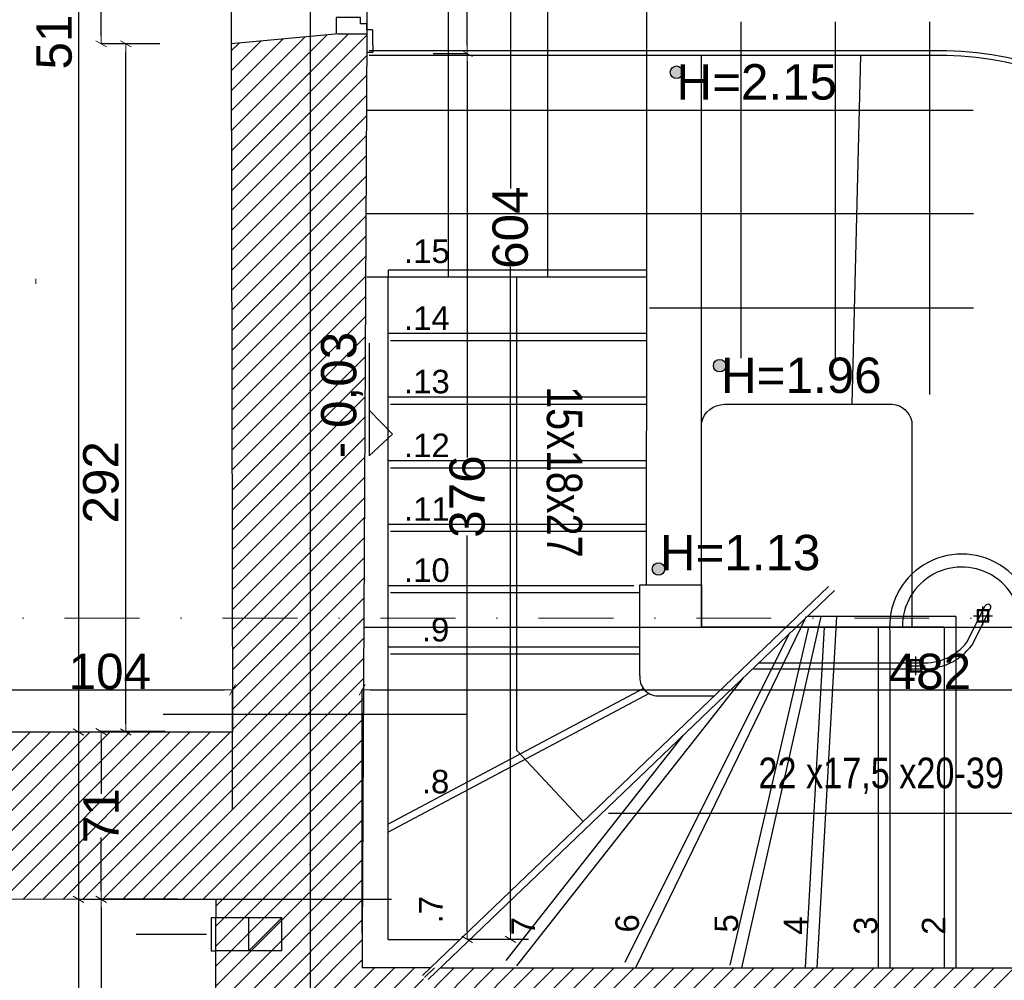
# Model space of a CAD drawing. Header units: millimetres. Extents: x 75543 to 124291, y -109148 to -86372.
# Tile 66 of 99: x 100734 to 104913, y -100018 to -95943. Entities that reach past the tile are written whole.
import ezdxf

# ---------------------------------------------------------------- set-up
doc = ezdxf.new("R2010")
doc.units = ezdxf.units.MM
doc.header["$MEASUREMENT"] = 0
doc.linetypes.add('Dot & Dashed', pattern=[670.277762, 317.5, -176.388889, 0, -176.388874])
for name, color, linetype in [('A-WIDOK', 7, 'Continuous'), ('A-WYSOKOSCI', 7, 'Continuous'), ('DIM MALY', 7, 'Continuous'), ('Drawing & Figure', 7, 'Continuous'), ('DRZWI', 7, 'Continuous'), ('Koty', 7, 'Continuous'), ('linia nadproza', 7, 'Continuous'), ('Nowe_0', 7, 'Continuous'), ('OSIE', 7, 'Continuous'), ('podciagi', 7, 'Continuous'), ('POSADZKI', 7, 'Continuous'), ('SCHODY', 7, 'Continuous'), ('SCIANY_KONSTR', 7, 'Continuous'), ('strop', 7, 'Continuous'), ('Structural - Bearing', 7, 'Continuous'), ('Structural - Grid', 7, 'Continuous'), ('WIDOK', 7, 'Continuous'), ('WYCIĄG', 7, 'Continuous')]:
    doc.layers.add(name, color=color, linetype=linetype)
doc.styles.add('STYL_AUTOMATYCZNY_1', font='arial.ttf')
doc.styles.add('STYL_AUTOMATYCZNY_2', font='arial.ttf')
doc.styles.add('STYL_AUTOMATYCZNY_6', font='arial.ttf', dxfattribs={"width": 0.8})
doc.dimstyles.new('STYL_AUTOMATYCZNY__2', dxfattribs={"dimtxt": 150, "dimasz": 34.231941, "dimexe": 0.18, "dimexo": 3, "dimgap": 0, "dimtad": 1, "dimdec": 0, "dimlfac": 0.1, "dimzin": 0, "dimdsep": 46, "dimtxsty": 'STYL_AUTOMATYCZNY_2', "dimblk": 'ARROWHEAD_2', "dimblk1": 'ARROWHEAD_2', "dimblk2": 'ARROWHEAD_2', "dimcen": 0.09, "dimclrd": 5, "dimclre": 5, "dimclrt": 1, "dimadec": 0, "dimazin": 0, "dimtfac": 1, "dimtdec": 4, "dimtmove": 0, "dimatfit": 3, "dimfxl": 0, "dimtolj": 1, "dimtzin": 0, "dimarcsym": 0})
doc.dimstyles.new('STYL_AUTOMATYCZNY__3', dxfattribs={"dimtxt": 150, "dimasz": 34.231941, "dimexe": 0.18, "dimexo": 3, "dimgap": 0, "dimtad": 1, "dimtih": 1, "dimtoh": 1, "dimdec": 0, "dimlfac": 0.1, "dimzin": 0, "dimdsep": 46, "dimtxsty": 'STYL_AUTOMATYCZNY_2', "dimblk": 'ARROWHEAD_2', "dimblk1": 'ARROWHEAD_2', "dimblk2": 'ARROWHEAD_2', "dimcen": 0.09, "dimclrd": 5, "dimclre": 5, "dimclrt": 1, "dimadec": 0, "dimazin": 0, "dimtfac": 1, "dimtdec": 4, "dimtmove": 0, "dimatfit": 3, "dimfxl": 0, "dimtolj": 1, "dimtzin": 0, "dimarcsym": 0})
doc.dimstyles.new('STYL_AUTOMATYCZNY__4', dxfattribs={"dimtxt": 150, "dimasz": 34.231941, "dimexe": 0.18, "dimexo": 3, "dimgap": 0, "dimtad": 1, "dimdec": 0, "dimlfac": 0.1, "dimzin": 0, "dimdsep": 46, "dimtxsty": 'STYL_AUTOMATYCZNY_2', "dimblk": 'ARROWHEAD_2', "dimblk1": 'ARROWHEAD_2', "dimblk2": 'ARROWHEAD_2', "dimcen": 0.09, "dimclrd": 5, "dimclre": 5, "dimclrt": 1, "dimadec": 0, "dimazin": 0, "dimtfac": 1, "dimtdec": 4, "dimtmove": 2, "dimatfit": 3, "dimfxl": 0, "dimtolj": 1, "dimtzin": 0, "dimarcsym": 0})

# ---------------------------------------------------------------- blocks, each defined once
blk = doc.blocks.new('ARROWHEAD_2')
at = {"color": 0, "linetype": 'Continuous', "lineweight": 0}
for p, q in [((0, 0), (-1, 0)), ((-0.38, -0.66), (0.38, 0.66))]:
    blk.add_line(p, q, dxfattribs=at)
blk = doc.blocks.new('*D112')
at = {"layer": 'Defpoints', "color": 0}
for p in [(101079.4, -94635.2), (101329.8, -94635.2), (101332.5, -96045)]:
    blk.add_point(p, dxfattribs=at)
at = {"layer": 'DIM MALY', "color": 5, "lineweight": -2}
for p, q in [((101326.8, -94635.2), (101079.2, -94635.2)), ((101079.4, -94669.4), (101079.4, -95196.3)), ((101079.4, -96010.7), (101079.4, -95484.6)), ((101329.5, -96045), (101079.2, -96045))]:
    blk.add_line(p, q, dxfattribs=at)
at = {"layer": 'DIM MALY', "color": 5, "lineweight": -2, "xscale": 34.23194115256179, "yscale": 34.23194115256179, "zscale": 34.23194115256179}
for p, rotation in [((101079.4, -94635.2), 90), ((101079.4, -96045), 270)]:
    blk.add_blockref('ARROWHEAD_2', p, dxfattribs=dict(at, rotation=rotation))
at = {"layer": 'DIM MALY', "color": 1, "insert": (101079.4, -95340.5), "char_height": 150, "attachment_point": 5, "rotation": 90, "style": 'STYL_AUTOMATYCZNY_2'}
blk.add_mtext('\\A1;141', dxfattribs=at)
blk = doc.blocks.new('*D113')
at = {"layer": 'Defpoints', "color": 0}
for p in [(101184.4, -96045), (101332.5, -96045), (101225.7, -98965)]:
    blk.add_point(p, dxfattribs=at)
at = {"layer": 'DIM MALY', "color": 5, "lineweight": -2}
for p, q in [((101329.5, -96045), (101184.2, -96045)), ((101184.4, -98930.8), (101184.4, -96079.2)), ((101222.7, -98965), (101184.2, -98965))]:
    blk.add_line(p, q, dxfattribs=at)
at = {"layer": 'DIM MALY', "color": 5, "lineweight": -2, "xscale": 34.23194115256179, "yscale": 34.23194115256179, "zscale": 34.23194115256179}
for p, rotation in [((101184.4, -96045), 90), ((101184.4, -98965), 270)]:
    blk.add_blockref('ARROWHEAD_2', p, dxfattribs=dict(at, rotation=rotation))
at = {"layer": 'DIM MALY', "color": 1, "insert": (101079.4, -97905.7), "char_height": 150, "attachment_point": 5, "rotation": 90, "style": 'STYL_AUTOMATYCZNY_2'}
blk.add_mtext('\\A1;292', dxfattribs=at)
blk = doc.blocks.new('*D114')
at = {"layer": 'Defpoints', "color": 0}
for p in [(101079.4, -94635.2), (101329.8, -94635.2), (101332.5, -96045)]:
    blk.add_point(p, dxfattribs=at)
at = {"layer": 'DIM MALY', "color": 5, "lineweight": -2}
for p, q in [((101326.8, -94635.2), (101079.2, -94635.2)), ((101079.4, -94669.4), (101079.4, -95196.3)), ((101079.4, -96010.7), (101079.4, -95484.6)), ((101329.5, -96045), (101079.2, -96045))]:
    blk.add_line(p, q, dxfattribs=at)
at = {"layer": 'DIM MALY', "color": 5, "lineweight": -2, "xscale": 34.23194115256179, "yscale": 34.23194115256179, "zscale": 34.23194115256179}
for p, rotation in [((101079.4, -94635.2), 90), ((101079.4, -96045), 270)]:
    blk.add_blockref('ARROWHEAD_2', p, dxfattribs=dict(at, rotation=rotation))
at = {"layer": 'DIM MALY', "color": 1, "insert": (101079.4, -95340.5), "char_height": 150, "attachment_point": 5, "rotation": 90, "style": 'STYL_AUTOMATYCZNY_2'}
blk.add_mtext('\\A1;141', dxfattribs=at)
blk = doc.blocks.new('*D117')
at = {"layer": 'Defpoints', "color": 0}
for p in [(101429.8, -93804.9), (100984.4, -98965.2), (101439.8, -98965.2)]:
    blk.add_point(p, dxfattribs=at)
at = {"layer": 'DIM MALY', "color": 5, "lineweight": -2}
for p, q in [((101426.8, -93804.9), (100984.2, -93804.9)), ((100984.4, -93839.2), (100984.4, -98931)), ((101436.8, -98965.2), (100984.2, -98965.2))]:
    blk.add_line(p, q, dxfattribs=at)
at = {"layer": 'DIM MALY', "color": 5, "lineweight": -2, "xscale": 34.23194115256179, "yscale": 34.23194115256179, "zscale": 34.23194115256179}
for p, rotation in [((100984.4, -93804.9), 90), ((100984.4, -98965.2), 270)]:
    blk.add_blockref('ARROWHEAD_2', p, dxfattribs=dict(at, rotation=rotation))
at = {"layer": 'DIM MALY', "color": 1, "insert": (100880.9, -95979.4), "char_height": 150, "attachment_point": 5, "rotation": 90, "style": 'STYL_AUTOMATYCZNY_2'}
blk.add_mtext('\\A1;516', dxfattribs=at)
blk = doc.blocks.new('*D119')
at = {"layer": 'Defpoints', "color": 0}
for p in [(102616.1, -94566.3), (102633.9, -94566.3), (102486.3, -96086.5)]:
    blk.add_point(p, dxfattribs=at)
at = {"layer": 'DIM MALY', "color": 5, "lineweight": -2}
for p, q in [((102619.1, -94566.3), (102634.1, -94566.3)), ((102633.9, -94600.5), (102633.9, -95168.9)), ((102633.9, -96052.3), (102633.9, -95484.7)), ((102489.3, -96086.5), (102634.1, -96086.5))]:
    blk.add_line(p, q, dxfattribs=at)
at = {"layer": 'DIM MALY', "color": 5, "lineweight": -2, "xscale": 34.23194115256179, "yscale": 34.23194115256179, "zscale": 34.23194115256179}
for p, rotation in [((102633.9, -94566.3), 90), ((102633.9, -96086.5), 270)]:
    blk.add_blockref('ARROWHEAD_2', p, dxfattribs=dict(at, rotation=rotation))
at = {"layer": 'DIM MALY', "color": 1, "insert": (102633.9, -95326.8), "char_height": 150, "attachment_point": 5, "rotation": 90, "style": 'STYL_AUTOMATYCZNY_2'}
blk.add_mtext('\\A1;152', dxfattribs=at)
blk = doc.blocks.new('*D121')
at = {"layer": 'Defpoints', "color": 0}
for p in [(102486.3, -96086.5), (102633.9, -96086.5), (102714.8, -99844.9)]:
    blk.add_point(p, dxfattribs=at)
at = {"layer": 'DIM MALY', "color": 5, "lineweight": -2}
for p, q in [((102489.3, -96086.5), (102634.1, -96086.5)), ((102633.9, -96120.7), (102633.9, -97800.5)), ((102633.9, -99810.7), (102633.9, -98131.7)), ((102711.8, -99844.9), (102633.7, -99844.9))]:
    blk.add_line(p, q, dxfattribs=at)
at = {"layer": 'DIM MALY', "color": 5, "lineweight": -2, "xscale": 34.23194115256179, "yscale": 34.23194115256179, "zscale": 34.23194115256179}
for p, rotation in [((102633.9, -96086.5), 90), ((102633.9, -99844.9), 270)]:
    blk.add_blockref('ARROWHEAD_2', p, dxfattribs=dict(at, rotation=rotation))
at = {"layer": 'DIM MALY', "color": 1, "insert": (102633.9, -97966.1), "char_height": 150, "attachment_point": 5, "rotation": 90, "style": 'STYL_AUTOMATYCZNY_2'}
blk.add_mtext('\\A1;376', dxfattribs=at)
blk = doc.blocks.new('*D122')
at = {"layer": 'Defpoints', "color": 0}
for p in [(102616.1, -94566.3), (102633.9, -94566.3), (102486.3, -96086.5)]:
    blk.add_point(p, dxfattribs=at)
at = {"layer": 'DIM MALY', "color": 5, "lineweight": -2}
for p, q in [((102619.1, -94566.3), (102634.1, -94566.3)), ((102633.9, -94600.5), (102633.9, -95168.9)), ((102633.9, -96052.3), (102633.9, -95484.7)), ((102489.3, -96086.5), (102634.1, -96086.5))]:
    blk.add_line(p, q, dxfattribs=at)
at = {"layer": 'DIM MALY', "color": 5, "lineweight": -2, "xscale": 34.23194115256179, "yscale": 34.23194115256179, "zscale": 34.23194115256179}
for p, rotation in [((102633.9, -94566.3), 90), ((102633.9, -96086.5), 270)]:
    blk.add_blockref('ARROWHEAD_2', p, dxfattribs=dict(at, rotation=rotation))
at = {"layer": 'DIM MALY', "color": 1, "insert": (102633.9, -95326.8), "char_height": 150, "attachment_point": 5, "rotation": 90, "style": 'STYL_AUTOMATYCZNY_2'}
blk.add_mtext('\\A1;152', dxfattribs=at)
blk = doc.blocks.new('*D130')
at = {"layer": 'Defpoints', "color": 0}
for p in [(102814.1, -93804.9), (102814.1, -99844.9), (102816.7, -99844.9)]:
    blk.add_point(p, dxfattribs=at)
at = {"layer": 'DIM MALY', "color": 5, "lineweight": -2}
for p, q in [((102817.1, -93804.9), (102816.8, -93804.9)), ((102816.7, -93839.2), (102816.7, -96659.5)), ((102816.7, -99810.7), (102816.7, -96991.1)), ((102817.1, -99844.9), (102816.8, -99844.9))]:
    blk.add_line(p, q, dxfattribs=at)
at = {"layer": 'DIM MALY', "color": 5, "lineweight": -2, "xscale": 34.23194115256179, "yscale": 34.23194115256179, "zscale": 34.23194115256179}
for p, rotation in [((102816.7, -93804.9), 90), ((102816.7, -99844.9), 270)]:
    blk.add_blockref('ARROWHEAD_2', p, dxfattribs=dict(at, rotation=rotation))
at = {"layer": 'DIM MALY', "color": 1, "insert": (102816.7, -96825.3), "char_height": 150, "attachment_point": 5, "rotation": 90, "style": 'STYL_AUTOMATYCZNY_2'}
blk.add_mtext('\\A1;604', dxfattribs=at)
blk = doc.blocks.new('*D144')
at = {"layer": 'Defpoints', "color": 0}
for p in [(101079.4, -99674.8), (101408.5, -99674.8), (101408.7, -102115.2)]:
    blk.add_point(p, dxfattribs=at)
at = {"layer": 'DIM MALY', "color": 5, "lineweight": -2}
for p, q in [((101405.5, -99674.8), (101079.2, -99674.8)), ((101079.4, -99709.1), (101079.4, -100728.7)), ((101079.4, -102081), (101079.4, -101062.1)), ((101405.7, -102115.2), (101079.2, -102115.2))]:
    blk.add_line(p, q, dxfattribs=at)
at = {"layer": 'DIM MALY', "color": 5, "lineweight": -2, "xscale": 34.23194115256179, "yscale": 34.23194115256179, "zscale": 34.23194115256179}
for p, rotation in [((101079.4, -99674.8), 90), ((101079.4, -102115.2), 270)]:
    blk.add_blockref('ARROWHEAD_2', p, dxfattribs=dict(at, rotation=rotation))
at = {"layer": 'DIM MALY', "color": 1, "insert": (101079.4, -100895.4), "char_height": 150, "attachment_point": 5, "rotation": 90, "style": 'STYL_AUTOMATYCZNY_2'}
blk.add_mtext('\\A1;244', dxfattribs=at)
blk = doc.blocks.new('*D146')
at = {"layer": 'Defpoints', "color": 0}
for p in [(101079.4, -99674.8), (101408.5, -99674.8), (101408.7, -102115.2)]:
    blk.add_point(p, dxfattribs=at)
at = {"layer": 'DIM MALY', "color": 5, "lineweight": -2}
for p, q in [((101405.5, -99674.8), (101079.2, -99674.8)), ((101079.4, -99709.1), (101079.4, -100728.7)), ((101079.4, -102081), (101079.4, -101062.1)), ((101405.7, -102115.2), (101079.2, -102115.2))]:
    blk.add_line(p, q, dxfattribs=at)
at = {"layer": 'DIM MALY', "color": 5, "lineweight": -2, "xscale": 34.23194115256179, "yscale": 34.23194115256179, "zscale": 34.23194115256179}
for p, rotation in [((101079.4, -99674.8), 90), ((101079.4, -102115.2), 270)]:
    blk.add_blockref('ARROWHEAD_2', p, dxfattribs=dict(at, rotation=rotation))
at = {"layer": 'DIM MALY', "color": 1, "insert": (101079.4, -100895.4), "char_height": 150, "attachment_point": 5, "rotation": 90, "style": 'STYL_AUTOMATYCZNY_2'}
blk.add_mtext('\\A1;244', dxfattribs=at)
blk = doc.blocks.new('*D502')
at = {"layer": 'Defpoints', "color": 0}
for p in [(107007.3, -98764.5), (107007.3, -98785.5), (102187.3, -99822.4)]:
    blk.add_point(p, dxfattribs=at)
at = {"layer": 'DIM MALY', "color": 5, "lineweight": -2}
for p, q in [((107007.3, -98767.5), (107007.3, -98785.7)), ((102187.3, -99819.4), (102187.3, -98785.3)), ((102221.5, -98785.5), (106973, -98785.5))]:
    blk.add_line(p, q, dxfattribs=at)
at = {"layer": 'DIM MALY', "color": 5, "lineweight": -2, "xscale": 34.23194115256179, "yscale": 34.23194115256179, "zscale": 34.23194115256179, "rotation": 180}
blk.add_blockref('ARROWHEAD_2', (102187.3, -98785.5), dxfattribs=at)
at = {"layer": 'DIM MALY', "color": 5, "lineweight": -2, "xscale": 34.23194115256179, "yscale": 34.23194115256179, "zscale": 34.23194115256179}
blk.add_blockref('ARROWHEAD_2', (107007.3, -98785.5), dxfattribs=at)
at = {"layer": 'DIM MALY', "color": 1, "insert": (104596.9, -98708.9), "char_height": 150, "attachment_point": 5, "style": 'STYL_AUTOMATYCZNY_2'}
blk.add_mtext('\\A1;482', dxfattribs=at)
blk = doc.blocks.new('*D503')
at = {"layer": 'Defpoints', "color": 0}
for p in [(107007.3, -98764.5), (107007.3, -98785.5), (102187.3, -99822.4)]:
    blk.add_point(p, dxfattribs=at)
at = {"layer": 'DIM MALY', "color": 5, "lineweight": -2}
for p, q in [((107007.3, -98767.5), (107007.3, -98785.7)), ((102187.3, -99819.4), (102187.3, -98785.3)), ((102221.5, -98785.5), (106973, -98785.5))]:
    blk.add_line(p, q, dxfattribs=at)
at = {"layer": 'DIM MALY', "color": 5, "lineweight": -2, "xscale": 34.23194115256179, "yscale": 34.23194115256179, "zscale": 34.23194115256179, "rotation": 180}
blk.add_blockref('ARROWHEAD_2', (102187.3, -98785.5), dxfattribs=at)
at = {"layer": 'DIM MALY', "color": 5, "lineweight": -2, "xscale": 34.23194115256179, "yscale": 34.23194115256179, "zscale": 34.23194115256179}
blk.add_blockref('ARROWHEAD_2', (107007.3, -98785.5), dxfattribs=at)
at = {"layer": 'DIM MALY', "color": 1, "insert": (104596.9, -98708.9), "char_height": 150, "attachment_point": 5, "style": 'STYL_AUTOMATYCZNY_2'}
blk.add_mtext('\\A1;482', dxfattribs=at)
blk = doc.blocks.new('*D676')
at = {"layer": 'Defpoints', "color": 0}
for p in [(101354.9, -98963.5), (101079.4, -99675.1), (102314.8, -99675.1)]:
    blk.add_point(p, dxfattribs=at)
at = {"layer": 'DIM MALY', "color": 5, "lineweight": -2}
for p, q in [((101351.9, -98963.5), (101079.2, -98963.5)), ((101079.4, -98997.7), (101079.4, -99227.2)), ((101079.4, -99640.9), (101079.4, -99411.9)), ((102311.8, -99675.1), (101079.2, -99675.1))]:
    blk.add_line(p, q, dxfattribs=at)
at = {"layer": 'DIM MALY', "color": 5, "lineweight": -2, "xscale": 34.23194115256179, "yscale": 34.23194115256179, "zscale": 34.23194115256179}
for p, rotation in [((101079.4, -98963.5), 90), ((101079.4, -99675.1), 270)]:
    blk.add_blockref('ARROWHEAD_2', p, dxfattribs=dict(at, rotation=rotation))
at = {"layer": 'DIM MALY', "color": 1, "insert": (101079.4, -99319.6), "char_height": 150, "attachment_point": 5, "rotation": 90, "style": 'STYL_AUTOMATYCZNY_2'}
blk.add_mtext('\\A1;71', dxfattribs=at)
blk = doc.blocks.new('*D677')
at = {"layer": 'Defpoints', "color": 0}
for p in [(101636.2, -99675.1), (100983.1, -104725.5), (100984.4, -104725.5)]:
    blk.add_point(p, dxfattribs=at)
at = {"layer": 'DIM MALY', "color": 5, "lineweight": -2}
for p, q in [((101633.2, -99675.1), (100984.2, -99675.1)), ((100984.4, -99709.3), (100984.4, -104691.3)), ((100986.1, -104725.5), (100984.6, -104725.5))]:
    blk.add_line(p, q, dxfattribs=at)
at = {"layer": 'DIM MALY', "color": 5, "lineweight": -2, "xscale": 34.23194115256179, "yscale": 34.23194115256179, "zscale": 34.23194115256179}
for p, rotation in [((100984.4, -99675.1), 90), ((100984.4, -104725.5), 270)]:
    blk.add_blockref('ARROWHEAD_2', p, dxfattribs=dict(at, rotation=rotation))
at = {"layer": 'DIM MALY', "color": 1, "insert": (100879.4, -102493.6), "char_height": 150, "attachment_point": 5, "rotation": 90, "style": 'STYL_AUTOMATYCZNY_2'}
blk.add_mtext('\\A1;505', dxfattribs=at)
blk = doc.blocks.new('*D681')
at = {"layer": 'Defpoints', "color": 0}
for p in [(101637.3, -98785.5), (101637.3, -99297.1), (100597.2, -99650.4)]:
    blk.add_point(p, dxfattribs=at)
at = {"layer": 'DIM MALY', "color": 5, "lineweight": -2}
for p, q in [((100597.2, -99647.4), (100597.2, -98785.3)), ((100631.4, -98785.5), (101603, -98785.5)), ((101637.3, -99294.1), (101637.3, -98785.3))]:
    blk.add_line(p, q, dxfattribs=at)
at = {"layer": 'DIM MALY', "color": 5, "lineweight": -2, "xscale": 34.23194115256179, "yscale": 34.23194115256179, "zscale": 34.23194115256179, "rotation": 180}
blk.add_blockref('ARROWHEAD_2', (100597.2, -98785.5), dxfattribs=at)
at = {"layer": 'DIM MALY', "color": 5, "lineweight": -2, "xscale": 34.23194115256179, "yscale": 34.23194115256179, "zscale": 34.23194115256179}
blk.add_blockref('ARROWHEAD_2', (101637.3, -98785.5), dxfattribs=at)
at = {"layer": 'DIM MALY', "color": 1, "insert": (101116.8, -98708.9), "char_height": 150, "attachment_point": 5, "style": 'STYL_AUTOMATYCZNY_2'}
blk.add_mtext('\\A1;104', dxfattribs=at)
blk = doc.blocks.new('*D993')
at = {"layer": 'Defpoints', "color": 0}
for p in [(95367.3, -89539.7), (101967.3, -89539.7), (101967.3, -107560.1)]:
    blk.add_point(p, dxfattribs=at)
at = {"layer": 'DIM MALY', "color": 5, "lineweight": -2}
for p, q in [((95367.3, -89542.7), (95367.3, -107560.3)), ((101967.3, -89542.7), (101967.3, -107560.3)), ((95401.5, -107560.1), (101933, -107560.1))]:
    blk.add_line(p, q, dxfattribs=at)
at = {"layer": 'DIM MALY', "color": 5, "lineweight": -2, "xscale": 34.23194115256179, "yscale": 34.23194115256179, "zscale": 34.23194115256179, "rotation": 180}
blk.add_blockref('ARROWHEAD_2', (95367.3, -107560.1), dxfattribs=at)
at = {"layer": 'DIM MALY', "color": 5, "lineweight": -2, "xscale": 34.23194115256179, "yscale": 34.23194115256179, "zscale": 34.23194115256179}
blk.add_blockref('ARROWHEAD_2', (101967.3, -107560.1), dxfattribs=at)
at = {"layer": 'DIM MALY', "color": 1, "insert": (98666.9, -107483.6), "char_height": 150, "attachment_point": 5, "style": 'STYL_AUTOMATYCZNY_2'}
blk.add_mtext('\\A1;660', dxfattribs=at)
blk = doc.blocks.new('*D994')
at = {"layer": 'Defpoints', "color": 0}
for p in [(101967.3, -89539.7), (107158.2, -89539.7), (107158.2, -107560.1)]:
    blk.add_point(p, dxfattribs=at)
at = {"layer": 'DIM MALY', "color": 5, "lineweight": -2}
for p, q in [((101967.3, -89542.7), (101967.3, -107560.3)), ((107158.2, -89542.7), (107158.2, -107560.3)), ((102001.5, -107560.1), (107123.9, -107560.1))]:
    blk.add_line(p, q, dxfattribs=at)
at = {"layer": 'DIM MALY', "color": 5, "lineweight": -2, "xscale": 34.23194115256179, "yscale": 34.23194115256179, "zscale": 34.23194115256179, "rotation": 180}
blk.add_blockref('ARROWHEAD_2', (101967.3, -107560.1), dxfattribs=at)
at = {"layer": 'DIM MALY', "color": 5, "lineweight": -2, "xscale": 34.23194115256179, "yscale": 34.23194115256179, "zscale": 34.23194115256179}
blk.add_blockref('ARROWHEAD_2', (107158.2, -107560.1), dxfattribs=at)
at = {"layer": 'DIM MALY', "color": 1, "insert": (104562.3, -107483.6), "char_height": 150, "attachment_point": 5, "style": 'STYL_AUTOMATYCZNY_2'}
blk.add_mtext('\\A1;519', dxfattribs=at)

msp = doc.modelspace()

# ---------------------------------------------------------------- hatches: boundary and pattern name
at = {"layer": 'A-WYSOKOSCI'}
for points in [[(103548.5, -96165.8, 1), (103495.1, -96165.8, 1)], [(103731.6, -97410.8, 1), (103678.3, -97410.8, 1)], [(103471.9, -98273.4, 1), (103418.5, -98273.4, 1)]]:
    msp.add_hatch(color=256, dxfattribs=at).paths.add_polyline_path(points)
at = {"layer": 'Drawing & Figure'}
h = msp.add_hatch(dxfattribs=at)
h.set_pattern_fill('Common_Brick_0003', color=256, style=0, pattern_type=2)
h.set_pattern_definition([(45, (0, 0), (-42.426407, 42.426407), [])])
h.paths.add_polyline_path([(100597.2, -99673.5), (100984.4, -99674.1), (101567.2, -99675.1), (101567.2, -99753.6), (101567.2, -99893.6), (101567.2, -101430.2), (101567.3, -102115.2), (101647.3, -102115.2), (101647.3, -103725.2), (101647.3, -104725.5), (100777.3, -104725.5), (100668.1, -105005.5), (100668.1, -105264.9), (100668.1, -105275.5), (100897.6, -105340.5), (100897.6, -105390.9), (100910.3, -105390.9, 0.270785), (100955.9, -105442), (100966.7, -105446.2, -0.334097), (100987.3, -105475.2), (100997.3, -105475.2), (100997.3, -105485.5), (101062.2, -105485.5), (101962.3, -105485.5), (102027.3, -105485.5), (102027.3, -105475.2), (102037.3, -105475.2, -0.334097), (102057.9, -105446.2), (102068.6, -105442, 0.270785), (102114.3, -105390.9), (102126.9, -105390.9), (102126.9, -105340.5), (102356.5, -105275.5), (102356.5, -105005.5), (102377.3, -104725.5), (102287.3, -104725.5), (102287.3, -103725.2), (102287.3, -102275.5), (104316.1, -102275.5), (104447.3, -102275.5), (104447.3, -103725.5), (104638.7, -103717.6), (104768.7, -103717.6), (104768.7, -103716.6), (104768.7, -101677.4), (104768.7, -101626.4), (104638.7, -101626.4), (104447.3, -101645.2), (104447.3, -102135.2), (104313.8, -102135.4), (102277.4, -102137.7), (102290.6, -101430.2), (102307.3, -100544.9), (102587.3, -100544.9), (102593.5, -100204.9), (102733.5, -100204.9), (102733.5, -100544.9), (104447.3, -100544.9), (104447.3, -100746.2), (104768.7, -100746.2), (104768.7, -100544.9), (105807.3, -100544.9), (105807.3, -99964.9), (102477.6, -99964.9), (102447.9, -100013.9), (102443.6, -99997.5), (102477.6, -99964.9), (102187.3, -99964.9), (102187.3, -99844.9), (102192.2, -98890.5), (102207.3, -96002.6), (102207.3, -96002.4), (102087.6, -96002.4), (101631.6, -96045), (101637.1, -98890.5), (101637.3, -98965.2), (100984.4, -98964.1), (100597.2, -98963.5)])
at = {"layer": 'Nowe_0'}
msp.add_hatch(color=256, dxfattribs=at).paths.add_polyline_path([(100800.3, -97041.6), (100800.3, -97064.5), (100804.9, -97064.5), (100804.9, -97041.6)])

# ---------------------------------------------------------------- linework, layer by layer
at = {"layer": 'A-WIDOK'}
for q in [(101707.3, -99753.6), (101847.3, -99753.6)]:
    msp.add_line((101707.3, -99893.6), q, dxfattribs=at)
at = {"layer": 'A-WYSOKOSCI'}
for centre in [(103521.8, -96165.8), (103704.9, -97410.8), (103445.2, -98273.4)]:
    msp.add_circle(centre, 26.7, dxfattribs=at)
at = {"layer": 'DIM MALY'}
for p, q in [((102297.3, -97004.9), (102297.3, -97034.9)), ((100984.4, -98808.9), (100984.4, -99760.7)), ((102630, -98890.5), (101343, -98890.5))]:
    msp.add_line(p, q, dxfattribs=at)
at = {"layer": 'DRZWI'}
msp.add_line((102207.3, -95986.4), (102207.3, -96082), dxfattribs=at)
msp.add_lwpolyline([(102207.3, -95986.4), (102207.3, -95959.8), (102180.2, -95959.8), (102180.2, -95934.1), (102077.3, -95934.1), (102077.2, -96001.3)], dxfattribs=at)
for points in [[(102233.4, -96050.3), (102233.4, -95990.4, 0.414334), (102229.4, -95986.4), (102207.3, -95986.4)], [(102233.4, -96050.3), (102233.4, -96078, -0.414334), (102229.4, -96082), (102207.3, -96082)]]:
    msp.add_lwpolyline(points, format="xyb", dxfattribs=at)
at = {"layer": 'Koty'}
msp.add_lwpolyline([(102216.9, -97315.4), (102216.9, -97792.7), (102316.5, -97701.5), (102216.9, -97599.4)], dxfattribs=at)
at = {"layer": 'linia nadproza'}
for p, q in [((101628.9, -94635.2), (101631.6, -96045)), ((102207.2, -94653), (102207.3, -96002.4))]:
    msp.add_line(p, q, dxfattribs=at)
at = {"layer": 'OSIE'}
for p, q in [((104822.3, -98511.9), (104822.3, -98431.9)), ((104782.3, -98471.9), (104862.3, -98471.9)), ((104537.3, -98724.3), (104537.3, -98644.3)), ((104537.3, -98724.3), (104537.3, -98644.3)), ((104497.3, -98684.3), (104577.3, -98684.3)), ((104497.3, -98684.3), (104577.3, -98684.3))]:
    msp.add_line(p, q, dxfattribs=at)
at = {"layer": 'podciagi'}
for p, q in [((103627.7, -98341.1), (103627.7, -96094.9)), ((104303.2, -96094.9), (104265.2, -97574.7))]:
    msp.add_line(p, q, dxfattribs=at)
for points in [[(102194.2, -98519.9), (104519.9, -98519.9), (106015, -98519.9), (106015, -97578, 0.260323), (105160.5, -96197.2, 0.092602), (104667, -96094.9), (102217.4, -96094.9)], [(106035, -98519.9), (106035, -97577.6, 0.260582), (105169.1, -96179.2, 0.092852), (104667.2, -96074.9), (102217.4, -96074.9)]]:
    msp.add_lwpolyline(points, format="xyb", dxfattribs=at)
msp.add_lwpolyline([(103627.5, -98519.9), (103627.7, -97652.8, -0.351001), (103725.3, -97574.7), (104437.2, -97574.7, -0.340124), (104519.9, -97648.1), (104519.9, -98519.9)], format="xyb", close=True, dxfattribs=at)
at = {"layer": 'POSADZKI'}
for p, q in [((102552.4, -94731.6), (102552.4, -97034.9)), ((102973.7, -94952.5), (102973.7, -97034.9)), ((103395, -95795), (103395, -97034.9)), ((103795, -95951.6), (103795, -97379.2)), ((104195, -95951.6), (104195, -97379.2)), ((104595, -95951.6), (104595, -97533.4)), ((102205.6, -96327.2), (104781.3, -96327.2)), ((102204.5, -96764.9), (104782.2, -96764.9)), ((103407.6, -97164.9), (104782.2, -97164.9))]:
    msp.add_line(p, q, dxfattribs=at)
at = {"layer": 'SCHODY'}
for p, q in [((103395.1, -97004.9), (102297.3, -97004.9)), ((103395.1, -97034.9), (102207.3, -97034.9)), ((102297.3, -99844.9), (102297.3, -97034.9)), ((103394.7, -98341.1), (103395.1, -97034.9)), ((103395.1, -97274.9), (102297.3, -97274.9)), ((103395.1, -97304.9), (102307.3, -97304.9)), ((103395.1, -97544.9), (102297.3, -97544.9)), ((103395, -97574.9), (102307.3, -97574.9)), ((103395.1, -97814.9), (102297.3, -97814.9)), ((103394.9, -97844.9), (102307.3, -97844.9)), ((103395.1, -98084.9), (102297.3, -98084.9)), ((103394.8, -98114.9), (102307.3, -98114.9)), ((103341, -98344.9), (102297.3, -98344.9)), ((104167, -98347.5), (102443.6, -99997.5)), ((104191.6, -98364.7), (102468.2, -100014.7)), ((103366, -98374.9), (102307.3, -98374.9)), ((102707.6, -98374.9), (102367.3, -98374.9)), ((104072.3, -98474.9), (103347.3, -99964.9)), ((104133.5, -98474.9), (103797.3, -99964.9)), ((104707.3, -98474.9), (104076.4, -98474.9)), ((104201.2, -98474.9), (104117.3, -99964.9)), ((104707.3, -98474.9), (104707.3, -99964.9)), ((104081.7, -98519.9), (103748.6, -99953.6)), ((104657.3, -98519.9), (104003.3, -98519.9)), ((104148.6, -98519.9), (104067.3, -99962.1)), ((104377.3, -98519.9), (104377.3, -99964.9)), ((104657.3, -98519.9), (104657.3, -99964.9)), ((104001.4, -98544.9), (103302.5, -99942.6)), ((104427.3, -98544.9), (104427.3, -99964.9)), ((103366, -98604.9), (102297.3, -98604.9)), ((103366, -98634.9), (102307.3, -98634.9)), ((103366, -98634.9), (102367.3, -98634.9)), ((103804, -98735.8), (102842.7, -99956.4)), ((103381.2, -98781), (102297.3, -99355.7)), ((103405.5, -98802), (102297.3, -99389.6)), ((103550.6, -98978.4), (102798, -99934)), ((102297.3, -99844.9), (102603, -99844.9))]:
    msp.add_line(p, q, dxfattribs=at)
for points in [[(103125.2, -99344.9), (102844.5, -99043.8), (102844.5, -97355.1), (102844.5, -97034.9)], [(105069.6, -99310.2), (103552.5, -99310.2), (103232.4, -99310.2)]]:
    msp.add_lwpolyline(points, dxfattribs=at)
for points in [[(104797.3, -98496.9), (104847.3, -98496.9), (104847.3, -98446.9), (104797.3, -98446.9)], [(104801.4, -98492.7), (104843.1, -98492.7), (104843.1, -98451.1), (104801.4, -98451.1)], [(104512.3, -98709.3), (104562.3, -98709.3), (104562.3, -98659.3), (104512.3, -98659.3)], [(104512.3, -98709.3), (104562.3, -98709.3), (104562.3, -98659.3), (104512.3, -98659.3)], [(104516.4, -98705.2), (104558.1, -98705.2), (104558.1, -98663.5), (104516.4, -98663.5)], [(104516.4, -98705.2), (104558.1, -98705.2), (104558.1, -98663.5), (104516.4, -98663.5)]]:
    msp.add_lwpolyline(points, close=True, dxfattribs=at)
for centre, radius, start, end in [((104732.3, -98516.3), 306.3, 354.6324, 185.3676), ((104732.3, -98516.5), 251.6, 353.5206, 180.7726)]:
    msp.add_arc(centre, radius, start, end, dxfattribs=at)
at = {"layer": 'SCIANY_KONSTR'}
for p, q in [((102087.2, -96002.4), (102207.3, -96002.4)), ((103366, -98341.1), (103627.7, -98341.1)), ((103366, -98725.2), (103366, -98341.1)), ((103627.7, -98341.1), (103627.7, -98519.9)), ((103986.8, -98519.9), (103627.7, -98519.9)), ((103441.7, -98811.8), (103682, -98811.8)), ((101847.3, -99753.6), (101567.3, -99753.6)), ((101847.3, -99893.6), (101847.3, -99753.6)), ((102187.3, -99844.9), (102187.3, -99964.9)), ((101847.3, -99893.6), (101567.3, -99893.6))]:
    msp.add_line(p, q, dxfattribs=at)
msp.add_arc((103443.2, -98734.2), 77.6, 173.3882, 268.9018, dxfattribs=at)
at = {"layer": 'strop'}
msp.add_line((102893.3, -99844.9), (102645.5, -99844.9), dxfattribs=at)
at = {"layer": 'Structural - Bearing'}
for p, q in [((102087.9, -96002.4), (101631.6, -96045)), ((102207.3, -96002.4), (102187.3, -99844.9)), ((101631.6, -96045), (101637.3, -98965.2)), ((101637.3, -98965.2), (100597.2, -98965.2)), ((101567.2, -99675.1), (100597.2, -99673.5)), ((101567.2, -99675.1), (101567.2, -99753.6)), ((101567.3, -102115.2), (101567.2, -99893.6)), ((102477.6, -99964.9), (102187.3, -99964.9)), ((102520.2, -99964.9), (105807.3, -99964.9))]:
    msp.add_line(p, q, dxfattribs=at)
at = {"layer": 'Structural - Grid', "linetype": 'Dot & Dashed', "lineweight": 15}
for p, q in [((101967.3, -107395.1), (101967.3, -90539.7)), ((120683.4, -98482.5), (78814.7, -98482.5))]:
    msp.add_line(p, q, dxfattribs=at)
at = {"layer": 'WIDOK'}
for points in [[(103845, -98696.5), (104561.7, -98696.8, 0.245637), (104774.7, -98597.8), (104854.4, -98441.3)], [(103870.8, -98671.8), (104562.3, -98671.8, 0.243704), (104753.5, -98584.3), (104832.1, -98429.9)]]:
    msp.add_lwpolyline(points, format="xyb", dxfattribs=at)
msp.add_arc((104843.3, -98435.6), 12.5, 333.0152, 153.0152, dxfattribs=at)
at = {"layer": 'WYCIĄG'}
msp.add_lwpolyline([(101547.2, -99893.6), (101567.2, -99893.6), (101567.2, -99753.6), (101547.2, -99753.6)], close=True, dxfattribs=at)
msp.add_lwpolyline([(101526.4, -99823.6), (101375.8, -99823.6), (101228.1, -99823.6)], dxfattribs=at)

# ---------------------------------------------------------------- texts
at = {"layer": 'A-WYSOKOSCI', "char_height": 150, "attachment_point": 5, "style": 'STYL_AUTOMATYCZNY_1'}
for s, insert in [('\\A1;{\\pqc;\\fArial|b0|i0|c238|p0;\\W1.000000;H=2.15}', (103862.2, -96207.6)), ('\\A1;{\\pqc;\\fArial|b0|i0|c238|p0;\\W1.000000;H=1.96}', (104051.4, -97452.5)), ('\\A1;{\\pqc;\\fArial|b0|i0|c238|p0;\\W1.000000;H=1.13}', (103791.7, -98204.5))]:
    msp.add_mtext(s, dxfattribs=dict(at, insert=insert))
at = {"layer": 'Koty', "insert": (102190.9, -97802.9), "char_height": 150, "attachment_point": 7, "rotation": 90, "style": 'STYL_AUTOMATYCZNY_1'}
msp.add_mtext('\\A1;{\\pql;\\fArial|b0|i0|c238|p0;\\W1.000000;- 0,03}', dxfattribs=at)
at = {"layer": 'SCHODY', "attachment_point": 5}
for s, insert, char_height, style in [('\\A1;{\\pqc;\\fArial|b0|i0|c238|p0;\\W1.000000;.15}', (102462.3, -96926), 100, 'STYL_AUTOMATYCZNY_1'), ('\\A1;{\\pqc;\\fArial|b0|i0|c238|p0;\\W1.000000;.14}', (102462.3, -97208.9), 100, 'STYL_AUTOMATYCZNY_1'), ('\\A1;{\\pqc;\\fArial|b0|i0|c238|p0;\\W1.000000;.13}', (102462.3, -97478.9), 100, 'STYL_AUTOMATYCZNY_1'), ('\\A1;{\\pqc;\\fArial|b0|i0|c238|p0;\\W1.000000;.12}', (102462.3, -97748.9), 100, 'STYL_AUTOMATYCZNY_1'), ('\\A1;{\\pqc;\\fArial|b0|i0|c238|p0;\\W1.000000;.11}', (102462.3, -98018.9), 100, 'STYL_AUTOMATYCZNY_1'), ('\\A1;{\\pqc;\\fArial|b0|i0|c238|p0;\\W1.000000;.10}', (102462.3, -98278.9), 100, 'STYL_AUTOMATYCZNY_1'), ('\\A1;{\\pqc;\\fArial|b0|i0|c238|p0;\\W1.000000;.9}', (102499.2, -98531.5), 100, 'STYL_AUTOMATYCZNY_1'), ('\\A1;{\\pqc;\\fArial|b0|i0|c238|p0;\\W0.800000;22 x17,5 x20-39}', (104390.4, -99150.6), 130, 'STYL_AUTOMATYCZNY_6'), ('\\A1;{\\pqc;\\fArial|b0|i0|c238|p0;\\W1.000000;.8}', (102499.2, -99176.2), 100, 'STYL_AUTOMATYCZNY_1')]:
    msp.add_mtext(s, dxfattribs=dict(at, insert=insert, char_height=char_height, style=style))
for s, insert, char_height, rotation, style in [('\\A1;{\\pqc;\\fArial|b0|i0|c238|p0;\\W0.800000;15x18x27}', (103045.4, -97861.2), 150, 270, 'STYL_AUTOMATYCZNY_6'), ('\\A1;{\\pqc;\\fArial|b0|i0|c238|p0;\\W1.000000;.7}', (102478.7, -99718.6), 100, 90, 'STYL_AUTOMATYCZNY_1'), ('\\A1;{\\pqc;\\fArial|b0|i0|c238|p0;\\W1.000000;7}', (102870.9, -99789.2), 100, 90, 'STYL_AUTOMATYCZNY_1'), ('\\A1;{\\pqc;\\fArial|b0|i0|c238|p0;\\W1.000000;6}', (103313, -99777), 100, 90, 'STYL_AUTOMATYCZNY_1'), ('\\A1;{\\pqc;\\fArial|b0|i0|c238|p0;\\W1.000000;5}', (103733.8, -99777), 100, 90, 'STYL_AUTOMATYCZNY_1'), ('\\A1;{\\pqc;\\fArial|b0|i0|c238|p0;\\W1.000000;4}', (104026.5, -99786.5), 100, 90, 'STYL_AUTOMATYCZNY_1'), ('\\A1;{\\pqc;\\fArial|b0|i0|c238|p0;\\W1.000000;3}', (104324.7, -99786.5), 100, 90, 'STYL_AUTOMATYCZNY_1'), ('\\A1;{\\pqc;\\fArial|b0|i0|c238|p0;\\W1.000000;2}', (104612.8, -99786.5), 100, 90, 'STYL_AUTOMATYCZNY_1')]:
    msp.add_mtext(s, dxfattribs=dict(at, insert=insert, char_height=char_height, rotation=rotation, style=style))

# ---------------------------------------------------------------- dimensions: what is measured, and where the dimension line sits
at = {"layer": 'DIM MALY'}
for base, p1, p2, picture, middle in [((101967.3, -107560.1), (95367.3, -89539.7), (101967.3, -89539.7), '*D993', (98666.9, -107560.1)), ((107158.2, -107560.1), (101967.3, -89539.7), (107158.2, -89539.7), '*D994', (104562.3, -107560.1)), ((101637.3, -98785.5), (100597.2, -99650.4), (101637.3, -99297.1), '*D681', (101116.8, -98785.5)), ((107007.3, -98785.5), (102187.3, -99822.4), (107007.3, -98764.5), '*D502', (104596.9, -98785.5)), ((107007.3, -98785.5), (102187.3, -99822.4), (107007.3, -98764.5), '*D503', (104596.9, -98785.5))]:
    dim = msp.add_linear_dim(base=base, p1=p1, p2=p2, dimstyle='STYL_AUTOMATYCZNY__3', dxfattribs=at)
    dim.commit()
    dim.dimension.update_dxf_attribs({"geometry": picture, "text_midpoint": middle, "dimtype": 160})
for base, p1, p2, angle, dimstyle, picture, middle in [((100984.4, -98965.2), (101429.8, -93804.9), (101439.8, -98965.2), 270, 'STYL_AUTOMATYCZNY__4', '*D117', (100880.9, -95979.4)), ((102816.7, -99844.9), (102814.1, -93804.9), (102814.1, -99844.9), 270, 'STYL_AUTOMATYCZNY__2', '*D130', (102816.7, -96825.3)), ((102633.9, -94566.3), (102486.3, -96086.5), (102616.1, -94566.3), 90, 'STYL_AUTOMATYCZNY__2', '*D119', (102633.9, -95326.8)), ((102633.9, -94566.3), (102486.3, -96086.5), (102616.1, -94566.3), 90, 'STYL_AUTOMATYCZNY__2', '*D122', (102633.9, -95326.8)), ((101079.4, -94635.2), (101332.5, -96045), (101329.8, -94635.2), 90, 'STYL_AUTOMATYCZNY__2', '*D112', (101079.4, -95340.5)), ((101079.4, -94635.2), (101332.5, -96045), (101329.8, -94635.2), 90, 'STYL_AUTOMATYCZNY__2', '*D114', (101079.4, -95340.5)), ((101184.4, -96045), (101225.7, -98965), (101332.5, -96045), 90, 'STYL_AUTOMATYCZNY__4', '*D113', (101079.4, -97905.7)), ((102633.9, -96086.5), (102714.8, -99844.9), (102486.3, -96086.5), 90, 'STYL_AUTOMATYCZNY__2', '*D121', (102633.9, -97966.1)), ((101079.4, -99675.1), (101354.9, -98963.5), (102314.8, -99675.1), 270, 'STYL_AUTOMATYCZNY__2', '*D676', (101079.4, -99319.6)), ((100984.4, -104725.5), (101636.2, -99675.1), (100983.1, -104725.5), 270, 'STYL_AUTOMATYCZNY__4', '*D677', (100879.4, -102493.6)), ((101079.4, -99674.8), (101408.7, -102115.2), (101408.5, -99674.8), 90, 'STYL_AUTOMATYCZNY__2', '*D144', (101079.4, -100895.4)), ((101079.4, -99674.8), (101408.7, -102115.2), (101408.5, -99674.8), 90, 'STYL_AUTOMATYCZNY__2', '*D146', (101079.4, -100895.4))]:
    dim = msp.add_linear_dim(base=base, p1=p1, p2=p2, angle=angle, dimstyle=dimstyle, dxfattribs=at)
    dim.commit()
    dim.dimension.update_dxf_attribs({"geometry": picture, "text_midpoint": middle, "dimtype": 160, "text_rotation": 90})

doc.saveas('drawing.dxf')
